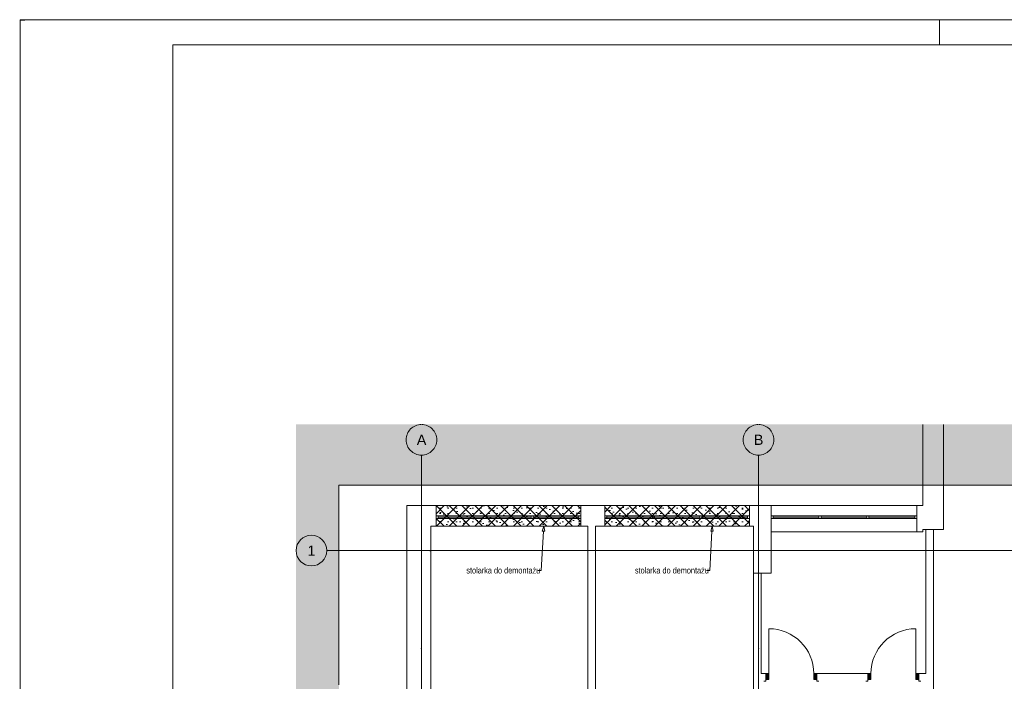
# Paper-space layout 'A-25 ROZBIÓRKI - PIĘTRO 7' of a CAD drawing. Header units: millimetres. Extents: x 0 to 540, y 0 to 297.
# Tile 3 of 7: x 0 to 193, y 167 to 297. Entities that reach past the tile are written whole.
import ezdxf
from ezdxf.xclip import XClip

# ---------------------------------------------------------------- set-up
doc = ezdxf.new("R2010")
doc.units = ezdxf.units.MM
doc.header["$MEASUREMENT"] = 0
doc.header["$XCLIPFRAME"] = 0
for name, pattern in [('ACAD_ISO03W100', [300, 120, -180]), ('DASHDOTX2', [1000, 500, -250, 0, -250]), ('PRZERYWANA_DU_A', [550, 350, -200])]:
    doc.linetypes.add(name, pattern=pattern)
for name, color, linetype, lineweight in [('0_Nr_pióra__2', 8, 'Continuous', 13), ('A_ściany_Nr_pióra__1', 7, 'Continuous', 20), ('Drzwi Archicad_Nr_pióra__1', 7, 'Continuous', 20)]:
    doc.layers.add(name, color=color, linetype=linetype, lineweight=lineweight)
for name, color, linetype, lineweight, true_color in [('A_Arkusz_Nr_pióra__255', 7, 'Continuous', 15, 0x242424), ('A_opis_Nr_pióra__255', 7, 'Continuous', 15, 0x242424), ('A_opis_Nr_pióra__8', 7, 'Continuous', 13, 0x4c4c4c), ('A_osie_Nr_pióra__16', 7, 'Continuous', 5, 0x0f0f0f), ('A_osie_Nr_pióra__76', 7, 'Continuous', 5, 0x2d2d2d), ('A_rozbiórki_Nr_pióra__10', 7, 'Continuous', 13, 0x4b4b4b), ('A_ściany_Nr_pióra__19', 7, 'Continuous', 5, 0x191919), ('Okna Archicada_Nr_pióra__19', 7, 'Continuous', 5, 0x191919)]:
    doc.layers.add(name, color=color, linetype=linetype, lineweight=lineweight, true_color=true_color)
for name, color, linetype in [('A_podrys', 7, 'Continuous'), ('A_rozbiórki', 7, 'Continuous'), ('Drzwi Archicad', 7, 'Continuous')]:
    doc.layers.add(name, color=color, linetype=linetype)
doc.styles.add('STYL_AUTOMATYCZNY_1', font='arial.ttf')
doc.styles.add('STYL_AUTOMATYCZNY_2', font='ARIALN.TTF')
pattern_1 = [(45, (-1564.7253, -337.0865), (-1.2572359, 1.2572359), []), (135, (-1564.7253, -337.0865), (1.2572359, 1.2572359), []), (90, (-1565.9825, -335.8293), (-1.6002, 0), [0, -1.0668, 0, -1.6002]), (155, (-1564.7253, -334.572), (0.6762737, 1.4502737), [0, -0.78232, 0, -1.35128])]

# ---------------------------------------------------------------- blocks, each defined once
blk = doc.blocks.new('Rysunek_1_1', base_point=(-1564.73, -337.09))
at = {"linetype": 'Continuous', "lineweight": 0, "true_color": 0x484848}
blk.add_hatch(color=251, dxfattribs=at).paths.add_polyline_path([(54.02, 41.99), (62.4, 41.99), (62.4, 205.8), (219.47, 205.8), (219.47, 136.99), (304.47, 136.99), (304.47, 217.7), (54.02, 217.7)])
at = {"layer": 'A_rozbiórki', "linetype": 'Continuous', "lineweight": 0, "true_color": 0x4b4b4b}
h = blk.add_hatch(dxfattribs=at)
h.set_pattern_fill('facing_tile_0001', color=251, style=0, pattern_type=2)
h.set_pattern_definition(pattern_1)
h.paths.add_polyline_path([(81.45, 201.8), (81.45, 197.75), (109.78, 197.75), (109.78, 201.8)])
h = blk.add_hatch(dxfattribs=at)
h.set_pattern_fill('facing_tile_0001', color=251, style=0, pattern_type=2)
h.set_pattern_definition(pattern_1)
h.paths.add_polyline_path([(114.48, 201.8), (114.48, 197.75), (142.81, 197.75), (142.81, 201.8)])
at = {"layer": 'Drzwi Archicad', "linetype": 'Continuous', "lineweight": 0, "true_color": 0xfdfdfd}
for points in [[(145.99, 168.89), (145.99, 167.74), (146.59, 167.74), (146.59, 168.89)], [(155.99, 167.74), (155.99, 168.89), (155.39, 168.89), (155.39, 167.74)], [(165.98, 167.74), (166.58, 167.74), (166.58, 168.89), (165.98, 168.89)], [(175.98, 168.89), (175.38, 168.89), (175.38, 167.74), (175.98, 167.74)]]:
    blk.add_hatch(color=7, dxfattribs=at).paths.add_polyline_path(points)
at = {"layer": '0_Nr_pióra__2', "color": 8, "linetype": 'PRZERYWANA_DU_A', "lineweight": 13, "flags": 128}
blk.add_lwpolyline([(304.47, 136.99), (219.47, 136.99), (219.47, 205.8), (62.4, 205.8), (62.4, 41.99)], dxfattribs=at)
at = {"layer": 'A_opis_Nr_pióra__255', "color": 250, "linetype": 'Continuous', "lineweight": 15, "true_color": 0x242424}
for p, q in [((102.45, 196.82), (102.04, 189.12)), ((102.5, 197.75), (102.21, 196.83)), ((102.7, 196.8), (102.21, 196.83)), ((102.5, 197.75), (102.7, 196.8)), ((135.46, 196.82), (135.05, 189.12)), ((135.51, 197.75), (135.21, 196.83)), ((135.71, 196.8), (135.21, 196.83)), ((135.51, 197.75), (135.71, 196.8)), ((102.04, 189.12), (101.36, 189.12)), ((135.05, 189.12), (134.37, 189.12))]:
    blk.add_line(p, q, dxfattribs=at)
at = {"layer": 'A_osie_Nr_pióra__16', "color": 250, "linetype": 'DASHDOTX2', "lineweight": 5, "true_color": 0x0f0f0f}
for p, q in [((78.57, 173.81), (78.57, 211.7)), ((144.57, 173.81), (144.57, 211.7)), ((80.27, 192.99), (60.02, 192.99)), ((304.47, 192.99), (80.27, 192.99)), ((80.27, 192.99), (80.27, 192.99)), ((78.57, 173.81), (78.57, 41.99)), ((144.57, 173.81), (144.57, 41.99))]:
    blk.add_line(p, q, dxfattribs=at)
for p in [(80.27, 192.99), (78.57, 173.81), (78.57, 173.81), (144.57, 173.81), (144.57, 173.81)]:
    blk.add_point(p, dxfattribs=at)
at = {"layer": 'A_osie_Nr_pióra__76', "color": 250, "linetype": 'Continuous', "lineweight": 5, "true_color": 0x2d2d2d}
for centre in [(78.57, 214.7), (144.57, 214.7), (57.02, 192.99)]:
    blk.add_circle(centre, 3, dxfattribs=at)
at = {"layer": 'A_rozbiórki_Nr_pióra__10', "color": 251, "linetype": 'ACAD_ISO03W100', "lineweight": 13, "true_color": 0x4b4b4b, "flags": 128}
for points in [[(81.45, 201.8), (109.78, 201.8), (109.78, 197.75), (81.45, 197.75)], [(114.48, 201.8), (142.81, 201.8), (142.81, 197.75), (114.48, 197.75)]]:
    blk.add_lwpolyline(points, close=True, dxfattribs=at)
at = {"layer": 'A_ściany_Nr_pióra__1', "color": 7, "linetype": 'Continuous', "lineweight": 20}
for p, q in [((81.45, 201.8), (81.45, 197.75)), ((109.78, 201.8), (109.78, 197.75)), ((114.48, 201.8), (114.48, 197.75)), ((142.81, 201.8), (142.81, 197.75)), ((147.03, 196.68), (147.03, 201.8)), ((175.59, 196.68), (175.59, 201.8)), ((145.99, 168.89), (145.52, 168.89)), ((145.99, 168.89), (145.99, 167.74)), ((145.99, 167.74), (145.99, 167.39)), ((155.99, 168.89), (156.46, 168.89)), ((155.99, 168.89), (155.99, 167.74)), ((155.99, 167.74), (155.99, 167.39)), ((165.98, 168.89), (165.51, 168.89)), ((165.98, 168.89), (165.98, 167.74)), ((165.98, 167.74), (165.98, 167.39)), ((175.98, 168.89), (176.45, 168.89)), ((175.98, 168.89), (175.98, 167.74)), ((175.98, 167.74), (175.98, 167.39)), ((145.99, 167.39), (145.62, 167.39)), ((155.99, 167.39), (156.36, 167.39)), ((165.98, 167.39), (165.61, 167.39)), ((175.98, 167.39), (176.35, 167.39))]:
    blk.add_line(p, q, dxfattribs=at)
at = {"layer": 'A_ściany_Nr_pióra__1', "color": 7, "linetype": 'Continuous', "lineweight": 20, "flags": 128}
for points in [[(176.76, 217.7), (176.76, 201.8)], [(180.76, 197.16), (180.76, 217.7)], [(75.7, 201.8), (75.7, 131.82)], [(81.45, 201.8), (75.7, 201.8)], [(114.48, 201.8), (109.78, 201.8)], [(143.57, 201.8), (142.81, 201.8)], [(147.03, 201.8), (143.57, 201.8)], [(176.76, 201.8), (175.59, 201.8)], [(80.4, 140.9), (80.4, 197.75)], [(80.4, 197.75), (81.45, 197.75)], [(109.78, 197.75), (111.17, 197.75)], [(111.17, 197.75), (111.17, 140.9)], [(112.67, 197.75), (114.48, 197.75)], [(112.67, 140.9), (112.67, 197.75)], [(142.81, 197.75), (143.57, 197.75)], [(143.57, 197.75), (143.57, 196.68)], [(143.57, 196.68), (143.57, 188.57)], [(147.03, 188.57), (147.03, 196.68)], [(175.59, 196.68), (176.76, 196.68)], [(176.76, 197.16), (180.76, 197.16)], [(176.76, 196.68), (176.76, 197.16)], [(178.83, 197.16), (177.33, 197.16)], [(177.33, 197.16), (177.33, 168.89)], [(178.83, 147.99), (178.83, 197.16)], [(143.57, 188.57), (147.03, 188.57)], [(143.57, 188.57), (143.57, 140.9)], [(145.07, 188.57), (143.57, 188.57)], [(145.07, 168.89), (145.07, 188.57)], [(145.99, 168.89), (145.07, 168.89)], [(165.98, 168.89), (155.99, 168.89)], [(177.33, 168.89), (175.98, 168.89)]]:
    blk.add_lwpolyline(points, dxfattribs=at)
at = {"layer": 'A_ściany_Nr_pióra__19', "color": 250, "linetype": 'Continuous', "lineweight": 5, "true_color": 0x191919}
for p, q in [((109.78, 201.8), (81.45, 201.8)), ((142.81, 201.8), (114.48, 201.8)), ((175.59, 201.8), (147.03, 201.8)), ((81.45, 197.75), (109.78, 197.75)), ((114.48, 197.75), (142.81, 197.75)), ((147.03, 196.68), (175.59, 196.68))]:
    blk.add_line(p, q, dxfattribs=at)
at = {"layer": 'Drzwi Archicad_Nr_pióra__1', "color": 7, "linetype": 'Continuous', "lineweight": 20}
for p, q in [((146.59, 168.89), (146.59, 177.69)), ((175.38, 168.89), (175.38, 177.69)), ((145.99, 168.89), (145.52, 168.89)), ((145.99, 168.89), (145.52, 168.89)), ((145.99, 168.89), (146.59, 168.89)), ((145.99, 167.74), (145.99, 168.89)), ((145.99, 168.89), (145.99, 167.74)), ((145.99, 168.89), (145.99, 167.74)), ((146.59, 167.74), (145.99, 167.74)), ((145.99, 167.74), (145.99, 167.39)), ((145.99, 167.74), (145.99, 167.39)), ((146.59, 168.89), (146.59, 167.74)), ((155.39, 167.74), (155.39, 168.89)), ((155.39, 168.89), (155.99, 168.89)), ((155.99, 167.74), (155.39, 167.74)), ((155.99, 168.89), (155.99, 167.74)), ((155.99, 168.89), (155.99, 167.74)), ((155.99, 168.89), (155.99, 167.74)), ((155.99, 168.89), (156.46, 168.89)), ((155.99, 168.89), (156.46, 168.89)), ((155.99, 167.74), (155.99, 167.39)), ((155.99, 167.74), (155.99, 167.39)), ((165.98, 168.89), (165.51, 168.89)), ((165.98, 168.89), (165.51, 168.89)), ((166.58, 168.89), (165.98, 168.89)), ((165.98, 168.89), (165.98, 167.74)), ((165.98, 168.89), (165.98, 167.74)), ((165.98, 168.89), (165.98, 167.74)), ((165.98, 167.74), (166.58, 167.74)), ((165.98, 167.74), (165.98, 167.39)), ((165.98, 167.74), (165.98, 167.39)), ((166.58, 167.74), (166.58, 168.89)), ((175.98, 168.89), (175.38, 168.89)), ((175.38, 168.89), (175.38, 167.74)), ((175.38, 167.74), (175.98, 167.74)), ((175.98, 167.74), (175.98, 168.89)), ((175.98, 168.89), (175.98, 167.74)), ((175.98, 168.89), (175.98, 167.74)), ((175.98, 168.89), (176.45, 168.89)), ((175.98, 168.89), (176.45, 168.89)), ((175.98, 167.74), (175.98, 167.39)), ((175.98, 167.74), (175.98, 167.39)), ((145.99, 167.39), (145.62, 167.39)), ((145.99, 167.39), (145.62, 167.39)), ((155.99, 167.39), (156.36, 167.39)), ((155.99, 167.39), (156.36, 167.39)), ((165.98, 167.39), (165.61, 167.39)), ((165.98, 167.39), (165.61, 167.39)), ((175.98, 167.39), (176.35, 167.39)), ((175.98, 167.39), (176.35, 167.39))]:
    blk.add_line(p, q, dxfattribs=at)
for centre, start, end in [((146.59, 168.89), 0, 90), ((175.38, 168.89), 90, 180)]:
    blk.add_arc(centre, 8.8, start, end, dxfattribs=at)
at = {"layer": 'Okna Archicada_Nr_pióra__19', "color": 250, "linetype": 'Continuous', "lineweight": 5, "true_color": 0x191919}
for p, q in [((109.78, 199.8), (81.45, 199.8)), ((81.45, 199.8), (81.45, 199.3)), ((81.45, 199.3), (109.78, 199.3)), ((81.85, 199.8), (81.85, 199.3)), ((81.85, 199.55), (90.76, 199.55)), ((90.76, 199.8), (90.76, 199.3)), ((91.16, 199.8), (91.16, 199.3)), ((91.16, 199.55), (100.07, 199.55)), ((100.07, 199.8), (100.07, 199.3)), ((100.47, 199.8), (100.47, 199.3)), ((100.47, 199.55), (109.38, 199.55)), ((109.38, 199.8), (109.38, 199.3)), ((109.78, 199.3), (109.78, 199.8)), ((142.81, 199.8), (114.48, 199.8)), ((114.48, 199.8), (114.48, 199.3)), ((114.48, 199.3), (142.81, 199.3)), ((114.88, 199.8), (114.88, 199.3)), ((114.88, 199.55), (123.79, 199.55)), ((123.79, 199.8), (123.79, 199.3)), ((124.19, 199.8), (124.19, 199.3)), ((124.19, 199.55), (133.1, 199.55)), ((133.1, 199.8), (133.1, 199.3)), ((133.5, 199.8), (133.5, 199.3)), ((133.5, 199.55), (142.41, 199.55)), ((142.41, 199.8), (142.41, 199.3)), ((142.81, 199.3), (142.81, 199.8)), ((147.03, 199.3), (147.03, 199.8)), ((147.03, 199.8), (175.59, 199.8)), ((175.59, 199.3), (147.03, 199.3)), ((147.43, 199.8), (147.43, 199.3)), ((156.41, 199.55), (147.43, 199.55)), ((156.41, 199.8), (156.41, 199.3)), ((156.81, 199.8), (156.81, 199.3)), ((165.8, 199.55), (156.81, 199.55)), ((165.8, 199.8), (165.8, 199.3)), ((166.2, 199.8), (166.2, 199.3)), ((175.19, 199.55), (166.2, 199.55)), ((175.19, 199.8), (175.19, 199.3)), ((175.59, 199.8), (175.59, 199.3))]:
    blk.add_line(p, q, dxfattribs=at)
at = {"layer": 'A_opis_Nr_pióra__8', "color": 251, "linetype": 'Continuous', "lineweight": 13, "true_color": 0x4c4c4c, "char_height": 1.2, "attachment_point": 4, "style": 'STYL_AUTOMATYCZNY_2'}
for insert in [(87.36, 189.11), (120.36, 189.11)]:
    blk.add_mtext('\\A1;{\\pql;\\fArial Narrow|b0|i0|c238|p0;\\W1.000000;stolarka do demontażu}', dxfattribs=dict(at, insert=insert))
at = {"layer": 'A_osie_Nr_pióra__76', "color": 250, "linetype": 'Continuous', "lineweight": 5, "true_color": 0x2d2d2d, "char_height": 2, "attachment_point": 1, "style": 'STYL_AUTOMATYCZNY_1'}
for s, insert in [('\\A1;{\\pql;\\pt0;\\fArial|b0|i0|c238|p0;\\W1.000000;A}', (77.66, 215.7)), ('\\A1;{\\pql;\\pt0;\\fArial|b0|i0|c238|p0;\\W1.000000;B}', (143.66, 215.7)), ('\\A1;{\\pql;\\pt0;\\fArial|b0|i0|c238|p0;\\W1.000000;1}', (56.25, 193.99))]:
    blk.add_mtext(s, dxfattribs=dict(at, insert=insert))

psp = doc.layouts.new('A-25 ROZBIÓRKI - PIĘTRO 7')

# ---------------------------------------------------------------- linework, layer by layer
at = {"layer": 'A_Arkusz_Nr_pióra__255', "color": 250, "linetype": 'Continuous', "lineweight": 15, "true_color": 0x242424}
for p, q in [((180, 292.1), (180, 297)), ((-0.1, 296.9), (0.9, 296.9)), ((535.1, 292.1), (29.9, 292.1)), ((29.9, 292.1), (29.9, 4.9))]:
    psp.add_line(p, q, dxfattribs=at)
at = {"layer": 'A_Arkusz_Nr_pióra__255', "color": 250, "linetype": 'Continuous', "lineweight": 15, "true_color": 0x242424, "flags": 128}
psp.add_lwpolyline([(0, 297), (540, 297), (540, 0), (0, 0)], close=True, dxfattribs=at)

# ---------------------------------------------------------------- block references
at = {"layer": 'A_podrys', "color": 37, "linetype": 'Continuous', "lineweight": 5, "true_color": 0x656532}
ref = psp.add_blockref('Rysunek_1_1', (-1564.73, -337.09), dxfattribs=at)
XClip(ref).set_block_clipping_path([(54.0160744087, 41.9883193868), (304.46604566, 217.6973762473)])

doc.saveas('drawing.dxf')
